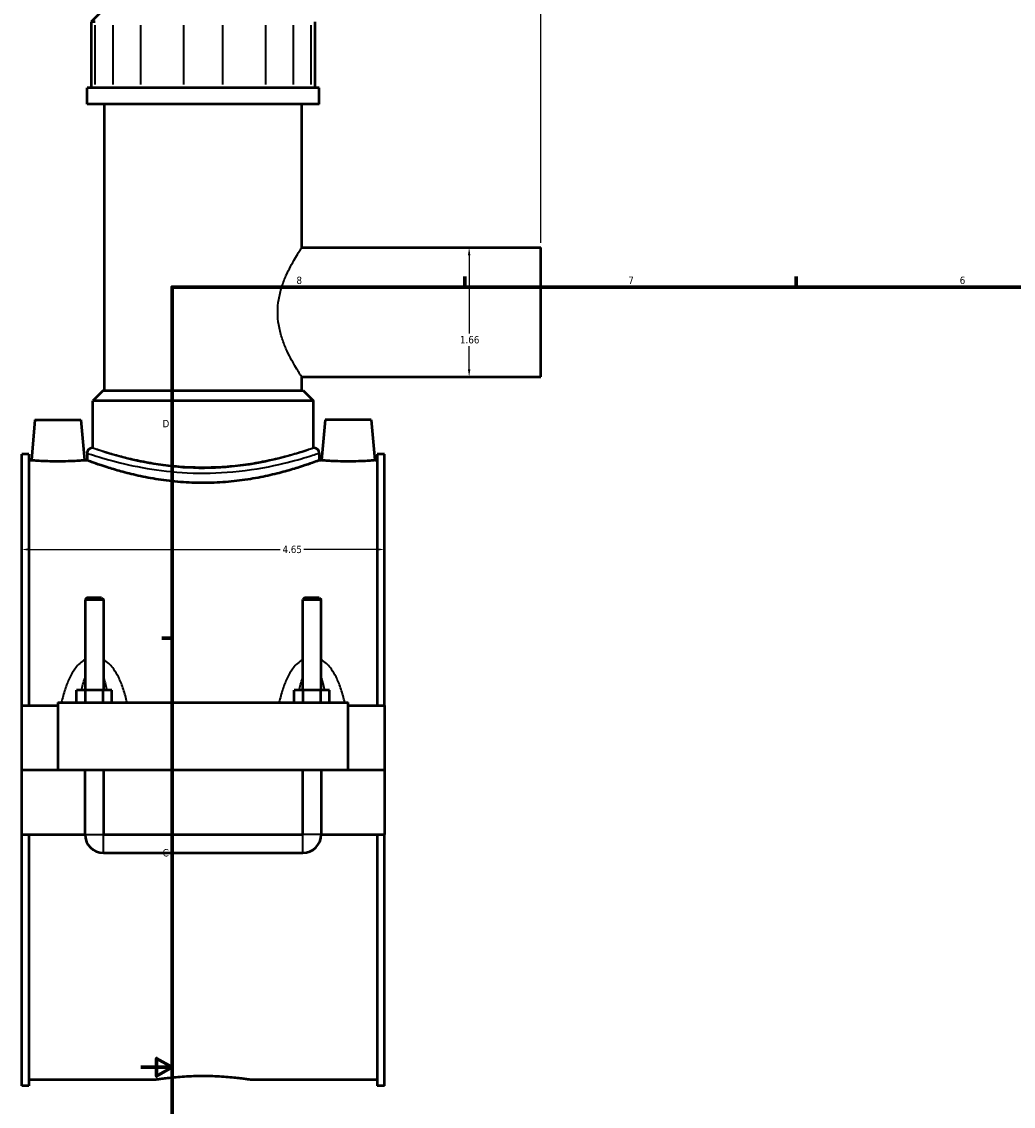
# Model space of a CAD drawing. Header units: inches. Extents: x -1.4 to 49.4, y -1.9 to 48.7.
# Tile 2 of 8: x -1.4 to 11.3, y 10.5 to 24.4. Entities that reach past the tile are written whole.
import ezdxf

# ---------------------------------------------------------------- set-up
doc = ezdxf.new("R2010")
doc.units = ezdxf.units.IN
doc.header["$MEASUREMENT"] = 0
for name, color, linetype, lineweight in [('Border (ANSI)', 7, 'Continuous', 70), ('Dimension (ANSI)', 7, 'Continuous', 25), ('Visible (ANSI)', 7, 'Continuous', 50), ('Visible Narrow (ANSI)', 7, 'Continuous', 35)]:
    doc.layers.add(name, color=color, linetype=linetype, lineweight=lineweight)
doc.styles.add('Note Text (ANSI)', font='tahoma.ttf')
doc.dimstyles.new('Default (ANSI)', dxfattribs={"dimtxt": 0.094488, "dimasz": 0.098425, "dimexe": 0.125, "dimexo": 0.0625, "dimgap": 0.031496, "dimtad": 0, "dimtih": 1, "dimtoh": 1, "dimrnd": 1e-08, "dimzin": 4, "dimdsep": 46, "dimtxsty": 'Note Text (ANSI)', "dimcen": 0.09, "dimdle": 0.393701, "dimclrd": 256, "dimclre": 256, "dimclrt": 5, "dimadec": 0, "dimazin": 1, "dimtfac": 1, "dimtofl": 0, "dimtmove": 0, "dimatfit": 3, "dimfxl": 1, "dimtolj": 1, "dimtzin": 4, "dimlwd": -1, "dimlwe": -1, "dimarcsym": 0})

# ---------------------------------------------------------------- blocks, each defined once
blk = doc.blocks.new('Borders Default Border')
at = {"layer": 'Border (ANSI)'}
for p, q in [((4.25, 21), (4.25, 21.134)), ((8.5, 21), (8.5, 21.134)), ((0.5, 16.5), (0.366, 16.5))]:
    blk.add_line(p, q, dxfattribs=at)
at = {"layer": 'Border (ANSI)', "flags": 128}
for points in [[(0.5, 1), (0.5, 21), (33.5, 21), (33.5, 1), (0.5, 1)], [(0.1, 11), (0.5, 11), (0.3, 11.115), (0.3, 10.885), (0.5, 11)]]:
    blk.add_lwpolyline(points, dxfattribs=at)
at = {"layer": 'Border (ANSI)', "color": 5, "true_color": 0x0000ff, "char_height": 0.0945, "attachment_point": 7, "style": 'Note Text (ANSI)'}
for s, insert in [('8', (2.094, 21.038)), ('7', (6.346, 21.04)), ('6', (10.595, 21.038)), ('D', (0.378, 19.203)), ('C', (0.378, 13.701))]:
    blk.add_mtext(s, dxfattribs=dict(at, insert=insert))
blk = doc.blocks.new('*D6')
at = {"layer": 'Defpoints', "color": 0, "transparency": 16777216}
for p in [(5.227, 25.9), (0.897, 25.088), (5.227, 21.507)]:
    blk.add_point(p, dxfattribs=at)
at = {"layer": 'Dimension (ANSI)', "transparency": 16777216}
for p, q in [((0.897, 25.151), (0.897, 26.025)), ((5.227, 21.569), (5.227, 26.025)), ((0.995, 25.9), (3.104, 25.9)), ((5.128, 25.9), (3.409, 25.9))]:
    blk.add_line(p, q, dxfattribs=at)
for points in [[(0.995, 25.917), (0.995, 25.884), (0.897, 25.9)], [(5.128, 25.917), (5.128, 25.884), (5.227, 25.9)]]:
    blk.add_solid(points, dxfattribs=at)
at = {"layer": 'Dimension (ANSI)', "color": 5, "transparency": 16777216, "insert": (3.136, 25.95), "char_height": 0.0945, "attachment_point": 1, "style": 'Note Text (ANSI)'}
blk.add_mtext('\\A1;4.33', dxfattribs=at)
blk = doc.blocks.new('*D7')
at = {"layer": 'Defpoints', "color": 0, "transparency": 16777216}
for p in [(3.222, 17.637), (-1.428, 17.248), (3.222, 17.248)]:
    blk.add_point(p, dxfattribs=at)
at = {"layer": 'Dimension (ANSI)', "transparency": 16777216}
for p, q in [((-1.33, 17.637), (1.884, 17.637)), ((3.123, 17.637), (2.19, 17.637))]:
    blk.add_line(p, q, dxfattribs=at)
for points in [[(-1.33, 17.654), (-1.33, 17.621), (-1.428, 17.637)], [(3.123, 17.654), (3.123, 17.621), (3.222, 17.637)]]:
    blk.add_solid(points, dxfattribs=at)
at = {"layer": 'Dimension (ANSI)', "color": 5, "transparency": 16777216, "insert": (1.915, 17.686), "char_height": 0.0945, "attachment_point": 1, "style": 'Note Text (ANSI)'}
blk.add_mtext('\\A1;4.65', dxfattribs=at)
blk = doc.blocks.new('*D9')
at = {"layer": 'Defpoints', "color": 0, "transparency": 16777216}
for p in [(4.307, 21.507), (4.307, 19.849), (4.307, 19.849)]:
    blk.add_point(p, dxfattribs=at)
at = {"layer": 'Dimension (ANSI)', "transparency": 16777216}
for p, q in [((4.307, 21.408), (4.307, 20.404)), ((4.307, 19.948), (4.307, 20.243))]:
    blk.add_line(p, q, dxfattribs=at)
for points in [[(4.291, 21.408), (4.323, 21.408), (4.307, 21.507)], [(4.291, 19.948), (4.323, 19.948), (4.307, 19.849)]]:
    blk.add_solid(points, dxfattribs=at)
at = {"layer": 'Dimension (ANSI)', "color": 5, "transparency": 16777216, "insert": (4.19, 20.373), "char_height": 0.0945, "attachment_point": 1, "style": 'Note Text (ANSI)'}
blk.add_mtext('\\A1;1.66', dxfattribs=at)

msp = doc.modelspace()

# ---------------------------------------------------------------- linework, layer by layer
at = {"layer": 'Visible (ANSI)'}
for p, q in [((-0.338, 24.6), (-0.537, 24.402)), ((-0.487, 24.402), (-0.537, 24.402)), ((-0.537, 24.402), (-0.537, 23.555)), ((2.331, 24.402), (2.331, 23.555)), ((2.385, 23.555), (-0.591, 23.555)), ((-0.591, 23.346), (-0.591, 23.555)), ((2.385, 23.346), (2.385, 23.555)), ((2.385, 23.346), (-0.591, 23.346)), ((-0.368, 19.676), (-0.368, 23.346)), ((2.162, 21.507), (2.162, 23.346)), ((2.162, 21.507), (5.227, 21.507)), ((5.227, 19.849), (5.227, 21.507)), ((2.162, 19.676), (2.162, 19.849)), ((2.162, 19.849), (5.227, 19.849)), ((-0.385, 19.676), (-0.517, 19.544)), ((-0.385, 19.676), (2.178, 19.676)), ((2.178, 19.676), (2.311, 19.544)), ((2.311, 19.544), (-0.517, 19.544)), ((-0.517, 18.938), (-0.517, 19.544)), ((2.311, 18.938), (2.311, 19.544)), ((-1.258, 19.299), (-1.304, 18.78)), ((-1.258, 19.299), (-0.668, 19.299)), ((-0.668, 19.299), (-0.622, 18.78)), ((2.462, 19.299), (2.416, 18.78)), ((3.052, 19.299), (2.462, 19.299)), ((3.052, 19.299), (3.098, 18.78)), ((-0.517, 18.938), (-0.525, 18.938)), ((2.319, 18.938), (2.311, 18.938)), ((-1.428, 15.638), (-1.428, 18.859)), ((-1.335, 18.859), (-1.428, 18.859)), ((-1.335, 18.859), (-1.335, 15.638)), ((-1.335, 18.78), (-1.304, 18.78)), ((-0.622, 18.78), (-0.591, 18.78)), ((-0.591, 18.872), (-0.591, 18.78)), ((2.385, 18.872), (2.385, 18.78)), ((2.385, 18.78), (2.416, 18.78)), ((3.098, 18.78), (3.129, 18.78)), ((3.129, 18.859), (3.129, 15.638)), ((3.222, 18.859), (3.129, 18.859)), ((3.222, 15.638), (3.222, 18.859)), ((-0.593, 17.018), (-0.616, 16.994)), ((-0.616, 16.994), (-0.38, 16.994)), ((-0.616, 16.994), (-0.616, 15.835)), ((-0.404, 17.018), (-0.593, 17.018)), ((-0.404, 17.018), (-0.38, 16.994)), ((-0.38, 16.994), (-0.38, 15.835)), ((2.197, 17.018), (2.174, 16.994)), ((2.174, 16.994), (2.41, 16.994)), ((2.174, 15.835), (2.174, 16.994)), ((2.386, 17.018), (2.197, 17.018)), ((2.386, 17.018), (2.41, 16.994)), ((2.41, 15.835), (2.41, 16.994)), ((-0.725, 15.677), (-0.725, 15.835)), ((-0.612, 15.835), (-0.725, 15.835)), ((-0.612, 15.677), (-0.612, 15.835)), ((-0.385, 15.835), (-0.612, 15.835)), ((-0.385, 15.677), (-0.385, 15.835)), ((-0.271, 15.835), (-0.385, 15.835)), ((-0.271, 15.677), (-0.271, 15.835)), ((2.065, 15.677), (2.065, 15.835)), ((2.178, 15.835), (2.065, 15.835)), ((2.178, 15.677), (2.178, 15.835)), ((2.405, 15.835), (2.178, 15.835)), ((2.405, 15.677), (2.405, 15.835)), ((2.519, 15.835), (2.405, 15.835)), ((2.519, 15.677), (2.519, 15.835)), ((-1.428, 15.638), (-0.963, 15.638)), ((-1.428, 14.813), (-1.428, 15.638)), ((-0.963, 15.677), (-0.963, 14.813)), ((-0.963, 15.677), (2.757, 15.677)), ((2.757, 14.813), (2.757, 15.677)), ((2.757, 15.638), (3.222, 15.638)), ((3.222, 15.638), (3.222, 14.813)), ((-1.428, 14.813), (-0.963, 14.813)), ((-1.428, 13.984), (-1.428, 14.809)), ((-0.616, 14.809), (-1.428, 14.809)), ((-0.963, 14.813), (2.757, 14.813)), ((-0.616, 14.813), (-0.616, 14.809)), ((-0.616, 13.984), (-0.616, 14.809)), ((-0.38, 14.813), (-0.38, 14.809)), ((-0.38, 14.809), (-0.38, 13.984)), ((2.174, 14.809), (-0.38, 14.809)), ((2.174, 14.809), (2.174, 14.813)), ((2.174, 13.984), (2.174, 14.809)), ((2.41, 14.809), (2.41, 14.813)), ((2.41, 14.809), (2.41, 13.984)), ((3.222, 14.809), (2.41, 14.809)), ((2.757, 14.813), (3.222, 14.813)), ((3.222, 14.809), (3.222, 13.984)), ((-1.428, 10.763), (-1.428, 13.984)), ((-1.428, 13.984), (-0.616, 13.984)), ((-1.335, 13.984), (-1.335, 10.763)), ((-0.38, 13.984), (2.174, 13.984)), ((2.41, 13.984), (3.222, 13.984)), ((3.129, 13.984), (3.129, 10.763)), ((3.222, 10.763), (3.222, 13.984)), ((-0.38, 13.748), (2.174, 13.748)), ((-1.335, 10.763), (-1.428, 10.763)), ((-1.335, 10.843), (0.28, 10.843)), ((1.514, 10.843), (3.129, 10.843)), ((3.222, 10.763), (3.129, 10.763))]:
    msp.add_line(p, q, dxfattribs=at)
for centre, radius, start, end in [((-0.525, 18.872), 0.0661, 90, 180), ((2.319, 18.872), 0.0661, 0, 90), ((-0.38, 13.984), 0.236, 180, 270), ((2.174, 13.984), 0.236, 270, 0)]:
    msp.add_arc(centre, radius, start, end, dxfattribs=at)
for points, knots in [([(-0.622, 18.78), (-0.622, 18.78), (-0.631, 18.779), (-0.666, 18.776), (-0.692, 18.774), (-0.752, 18.77), (-0.79, 18.768), (-0.875, 18.766), (-0.92, 18.765), (-1.006, 18.765), (-1.052, 18.766), (-1.136, 18.768), (-1.174, 18.77), (-1.235, 18.774), (-1.261, 18.776), (-1.295, 18.779), (-1.304, 18.78), (-1.304, 18.78)], [1.307237, 1.307237, 1.307237, 1.307237, 1.633904, 1.633904, 1.960572, 1.960572, 2.287523, 2.287523, 2.614474, 2.614474, 2.941426, 2.941426, 3.268377, 3.268377, 3.595044, 3.595044, 3.921712, 3.921712, 3.921712, 3.921712]), ([(2.385, 18.78), (2.385, 18.78), (2.376, 18.776), (2.338, 18.762), (2.309, 18.751), (2.233, 18.725), (2.185, 18.709), (2.076, 18.674), (2.015, 18.656), (1.884, 18.619), (1.809, 18.601), (1.648, 18.565), (1.56, 18.548), (1.377, 18.52), (1.282, 18.509), (1.089, 18.494), (0.991, 18.49), (0.802, 18.49), (0.705, 18.494), (0.512, 18.509), (0.416, 18.52), (0.233, 18.548), (0.146, 18.565), (-0.016, 18.601), (-0.09, 18.619), (-0.221, 18.656), (-0.283, 18.674), (-0.392, 18.709), (-0.439, 18.725), (-0.515, 18.751), (-0.544, 18.762), (-0.582, 18.776), (-0.591, 18.78), (-0.591, 18.78)], [5.757008, 5.757008, 5.757008, 5.757008, 6.476358, 6.476358, 7.195709, 7.195709, 7.915059, 7.915059, 8.634409, 8.634409, 9.354311, 9.354311, 10.074212, 10.074212, 10.794114, 10.794114, 11.514016, 11.514016, 12.233917, 12.233917, 12.953819, 12.953819, 13.67372, 13.67372, 14.393622, 14.393622, 15.112972, 15.112972, 15.832323, 15.832323, 16.551673, 16.551673, 17.271023, 17.271023, 17.271023, 17.271023]), ([(3.098, 18.78), (3.098, 18.78), (3.089, 18.779), (3.054, 18.776), (3.028, 18.774), (2.968, 18.77), (2.93, 18.768), (2.845, 18.766), (2.8, 18.765), (2.757, 18.765), (2.714, 18.765), (2.668, 18.766), (2.584, 18.768), (2.546, 18.77), (2.485, 18.774), (2.459, 18.776), (2.425, 18.779), (2.416, 18.78), (2.416, 18.78)], [3.921712, 3.921712, 3.921712, 3.921712, 4.248379, 4.248379, 4.575046, 4.575046, 4.901997, 4.901997, 5.228949, 5.228949, 5.228949, 5.5559, 5.5559, 5.882851, 5.882851, 6.209519, 6.209519, 6.536186, 6.536186, 6.536186, 6.536186]), ([(0.28, 10.843), (0.28, 10.843), (0.283, 10.843), (0.299, 10.846), (0.311, 10.847), (0.342, 10.852), (0.362, 10.855), (0.407, 10.86), (0.433, 10.864), (0.488, 10.87), (0.519, 10.873), (0.586, 10.879), (0.622, 10.881), (0.698, 10.886), (0.738, 10.888), (0.818, 10.89), (0.858, 10.891), (0.936, 10.891), (0.976, 10.89), (1.056, 10.888), (1.095, 10.886), (1.171, 10.881), (1.208, 10.879), (1.275, 10.873), (1.306, 10.87), (1.361, 10.864), (1.386, 10.86), (1.432, 10.855), (1.451, 10.852), (1.483, 10.847), (1.495, 10.846), (1.51, 10.843), (1.514, 10.843), (1.514, 10.843)], [2.366712, 2.366712, 2.366712, 2.366712, 2.662549, 2.662549, 2.958385, 2.958385, 3.254221, 3.254221, 3.550057, 3.550057, 3.845899, 3.845899, 4.141741, 4.141741, 4.437583, 4.437583, 4.733425, 4.733425, 5.029267, 5.029267, 5.325109, 5.325109, 5.620951, 5.620951, 5.916793, 5.916793, 6.212629, 6.212629, 6.508465, 6.508465, 6.804301, 6.804301, 7.100137, 7.100137, 7.100137, 7.100137])]:
    msp.add_open_spline(points, degree=3, knots=knots, dxfattribs=at)
at = {"layer": 'Visible Narrow (ANSI)'}
for p, q in [((-0.487, 23.597), (-0.487, 24.359)), ((-0.26, 24.359), (-0.26, 23.597)), ((0.098, 23.597), (0.098, 24.359)), ((0.644, 24.359), (0.644, 23.597)), ((1.15, 23.597), (1.15, 24.359)), ((1.696, 24.359), (1.696, 23.597)), ((2.054, 23.597), (2.054, 24.359)), ((2.28, 24.359), (2.28, 23.597)), ((-0.615, 13.984), (-0.382, 13.984)), ((-0.38, 13.75), (-0.38, 13.983)), ((2.174, 13.75), (2.174, 13.983)), ((2.408, 13.984), (2.175, 13.984))]:
    msp.add_line(p, q, dxfattribs=at)
for points, knots in [([(2.162, 19.849), (2.162, 19.849), (2.158, 19.855), (2.144, 19.877), (2.134, 19.893), (2.107, 19.936), (2.091, 19.962), (2.055, 20.023), (2.037, 20.056), (1.999, 20.128), (1.979, 20.169), (1.94, 20.258), (1.921, 20.306), (1.889, 20.407), (1.876, 20.46), (1.857, 20.569), (1.853, 20.624), (1.853, 20.733), (1.857, 20.788), (1.876, 20.896), (1.889, 20.949), (1.921, 21.051), (1.94, 21.099), (1.979, 21.187), (1.999, 21.228), (2.037, 21.3), (2.055, 21.334), (2.091, 21.394), (2.107, 21.42), (2.134, 21.463), (2.144, 21.48), (2.158, 21.502), (2.162, 21.507), (2.162, 21.507)], [3.297627, 3.297627, 3.297627, 3.297627, 3.707749, 3.707749, 4.117871, 4.117871, 4.527993, 4.527993, 4.938115, 4.938115, 5.352399, 5.352399, 5.766684, 5.766684, 6.180969, 6.180969, 6.595253, 6.595253, 7.009538, 7.009538, 7.423822, 7.423822, 7.838107, 7.838107, 8.252391, 8.252391, 8.662513, 8.662513, 9.072636, 9.072636, 9.482758, 9.482758, 9.89288, 9.89288, 9.89288, 9.89288]), ([(2.319, 18.938), (2.319, 18.938), (2.316, 18.937), (2.289, 18.928), (2.24, 18.91), (2.081, 18.859), (1.964, 18.824), (1.663, 18.751), (1.469, 18.715), (1.081, 18.677), (0.89, 18.672), (0.53, 18.691), (0.362, 18.712), (0.049, 18.769), (-0.093, 18.804), (-0.343, 18.875), (-0.441, 18.909), (-0.513, 18.934), (-0.525, 18.938), (-0.525, 18.938)], [17.256123, 17.256123, 17.256123, 17.256123, 17.685432, 17.685432, 18.967156, 18.967156, 20.408642, 20.408642, 22.065775, 22.065775, 23.501924, 23.501924, 24.847355, 24.847355, 26.270964, 26.270964, 27.941283, 27.941283, 28.760193, 28.760193, 28.760193, 28.760193]), ([(2.311, 18.938), (2.311, 18.938), (2.302, 18.935), (2.266, 18.923), (2.238, 18.914), (2.166, 18.891), (2.121, 18.877), (2.017, 18.847), (1.959, 18.831), (1.834, 18.8), (1.764, 18.784), (1.61, 18.753), (1.527, 18.739), (1.353, 18.714), (1.262, 18.705), (1.079, 18.692), (0.986, 18.689), (0.807, 18.689), (0.715, 18.692), (0.532, 18.705), (0.441, 18.714), (0.267, 18.739), (0.184, 18.753), (0.03, 18.784), (-0.04, 18.8), (-0.165, 18.831), (-0.224, 18.847), (-0.327, 18.877), (-0.372, 18.891), (-0.445, 18.914), (-0.472, 18.923), (-0.508, 18.935), (-0.517, 18.938), (-0.517, 18.938)], [5.458873, 5.458873, 5.458873, 5.458873, 6.141054, 6.141054, 6.823236, 6.823236, 7.505417, 7.505417, 8.187599, 8.187599, 8.870135, 8.870135, 9.552672, 9.552672, 10.235209, 10.235209, 10.917746, 10.917746, 11.600282, 11.600282, 12.282819, 12.282819, 12.965356, 12.965356, 13.647893, 13.647893, 14.330074, 14.330074, 15.012256, 15.012256, 15.694437, 15.694437, 16.376618, 16.376618, 16.376618, 16.376618]), ([(-0.591, 18.872), (-0.591, 18.872), (-0.579, 18.868), (-0.503, 18.843), (-0.401, 18.81), (-0.139, 18.74), (0.01, 18.705), (0.337, 18.65), (0.513, 18.629), (0.889, 18.611), (1.089, 18.615), (1.496, 18.652), (1.698, 18.688), (2.014, 18.76), (2.136, 18.794), (2.303, 18.845), (2.354, 18.862), (2.382, 18.871), (2.385, 18.872), (2.385, 18.872)], [-28.760193, -28.760193, -28.760193, -28.760193, -27.941283, -27.941283, -26.270964, -26.270964, -24.847355, -24.847355, -23.501924, -23.501924, -22.065775, -22.065775, -20.408642, -20.408642, -18.967156, -18.967156, -17.685432, -17.685432, -17.256123, -17.256123, -17.256123, -17.256123]), ([(-0.616, 16.225), (-0.623, 16.221), (-0.629, 16.218), (-0.658, 16.199), (-0.679, 16.181), (-0.716, 16.144), (-0.732, 16.124), (-0.77, 16.072), (-0.79, 16.039), (-0.83, 15.96), (-0.849, 15.913), (-0.885, 15.811), (-0.9, 15.756), (-0.915, 15.692), (-0.917, 15.685), (-0.919, 15.677)], [-2.36167, -2.36167, -2.36167, -2.36167, -2.304165, -2.304165, -2.099394, -2.099394, -1.90878, -1.90878, -1.623189, -1.623189, -1.251919, -1.251919, -0.83598, -0.83598, -0.781638, -0.781638, -0.781638, -0.781638]), ([(-0.078, 15.677), (-0.079, 15.685), (-0.081, 15.692), (-0.096, 15.756), (-0.112, 15.811), (-0.147, 15.913), (-0.166, 15.96), (-0.207, 16.039), (-0.226, 16.072), (-0.264, 16.124), (-0.28, 16.144), (-0.317, 16.181), (-0.338, 16.199), (-0.367, 16.218), (-0.373, 16.221), (-0.38, 16.225)], [-4.568716, -4.568716, -4.568716, -4.568716, -4.514374, -4.514374, -4.098436, -4.098436, -3.727166, -3.727166, -3.441574, -3.441574, -3.250961, -3.250961, -3.04619, -3.04619, -2.988684, -2.988684, -2.988684, -2.988684]), ([(2.174, 16.225), (2.167, 16.221), (2.161, 16.218), (2.132, 16.199), (2.111, 16.181), (2.074, 16.144), (2.058, 16.124), (2.02, 16.072), (2, 16.039), (1.96, 15.96), (1.941, 15.913), (1.905, 15.811), (1.89, 15.756), (1.875, 15.692), (1.873, 15.685), (1.871, 15.677)], [-2.36167, -2.36167, -2.36167, -2.36167, -2.304165, -2.304165, -2.099394, -2.099394, -1.908781, -1.908781, -1.623189, -1.623189, -1.251919, -1.251919, -0.83598, -0.83598, -0.781638, -0.781638, -0.781638, -0.781638]), ([(2.712, 15.677), (2.711, 15.685), (2.709, 15.692), (2.694, 15.756), (2.678, 15.811), (2.643, 15.913), (2.624, 15.96), (2.583, 16.039), (2.564, 16.072), (2.526, 16.124), (2.51, 16.144), (2.473, 16.181), (2.452, 16.199), (2.423, 16.218), (2.417, 16.221), (2.41, 16.225)], [-4.568716, -4.568716, -4.568716, -4.568716, -4.514374, -4.514374, -4.098435, -4.098435, -3.727166, -3.727166, -3.441574, -3.441574, -3.250961, -3.250961, -3.04619, -3.04619, -2.988684, -2.988684, -2.988684, -2.988684]), ([(-0.66, 15.835), (-0.655, 15.859), (-0.65, 15.882), (-0.636, 15.936), (-0.627, 15.966), (-0.616, 15.994)], [1.4156837, 1.4156837, 1.4156837, 1.4156837, 1.6231886, 1.6231886, 1.9038075, 1.9038075, 1.9038075, 1.9038075]), ([(-0.38, 15.994), (-0.37, 15.966), (-0.361, 15.936), (-0.346, 15.882), (-0.341, 15.859), (-0.336, 15.835)], [3.4465472, 3.4465472, 3.4465472, 3.4465472, 3.7271661, 3.7271661, 3.9346709, 3.9346709, 3.9346709, 3.9346709]), ([(2.13, 15.835), (2.135, 15.859), (2.14, 15.882), (2.154, 15.936), (2.163, 15.966), (2.174, 15.994)], [1.4156837, 1.4156837, 1.4156837, 1.4156837, 1.6231887, 1.6231887, 1.9038075, 1.9038075, 1.9038075, 1.9038075]), ([(2.41, 15.994), (2.42, 15.966), (2.429, 15.936), (2.444, 15.882), (2.449, 15.859), (2.454, 15.835)], [3.4465472, 3.4465472, 3.4465472, 3.4465472, 3.727166, 3.727166, 3.9346709, 3.9346709, 3.9346709, 3.9346709])]:
    msp.add_open_spline(points, degree=3, knots=knots, dxfattribs=at)

# ---------------------------------------------------------------- block references
msp.add_blockref('Borders Default Border', (0, 0))

# ---------------------------------------------------------------- dimensions: what is measured, and where the dimension line sits
at = {"layer": 'Dimension (ANSI)'}
for base, p1, p2, angle, override, picture, middle in [((5.227, 25.9), (0.897, 25.088), (5.227, 21.507), 180, {"dimgap": 0.031496, "dimtih": 0, "dimtoh": 0, "dimdec": 2, "dimtol": 0, "dimlim": 0, "dimtp": 0, "dimtm": 0, "dimtdec": 2, "dimatfit": 1}, '*D6', (3.257, 25.9)), ((4.307, 19.849), (4.307, 21.507), (4.307, 19.849), 270, {"dimgap": 0.031496, "dimdec": 2, "dimse1": 1, "dimse2": 1, "dimtol": 0, "dimlim": 0, "dimtp": 0, "dimtm": 0, "dimtdec": 2, "dimatfit": 1}, '*D9', (4.307, 20.324)), ((3.222, 17.637), (-1.428, 17.248), (3.222, 17.248), 180, {"dimgap": 0.031496, "dimtih": 0, "dimtoh": 0, "dimdec": 2, "dimse1": 1, "dimse2": 1, "dimtol": 0, "dimlim": 0, "dimtp": 0, "dimtm": 0, "dimtdec": 2, "dimatfit": 1}, '*D7', (2.037, 17.637))]:
    dim = msp.add_linear_dim(base=base, p1=p1, p2=p2, angle=angle, dimstyle='Default (ANSI)', override=override, dxfattribs=at)
    dim.commit()
    dim.dimension.update_dxf_attribs({"geometry": picture, "text_midpoint": middle, "dimtype": 160})

doc.saveas('drawing.dxf')
